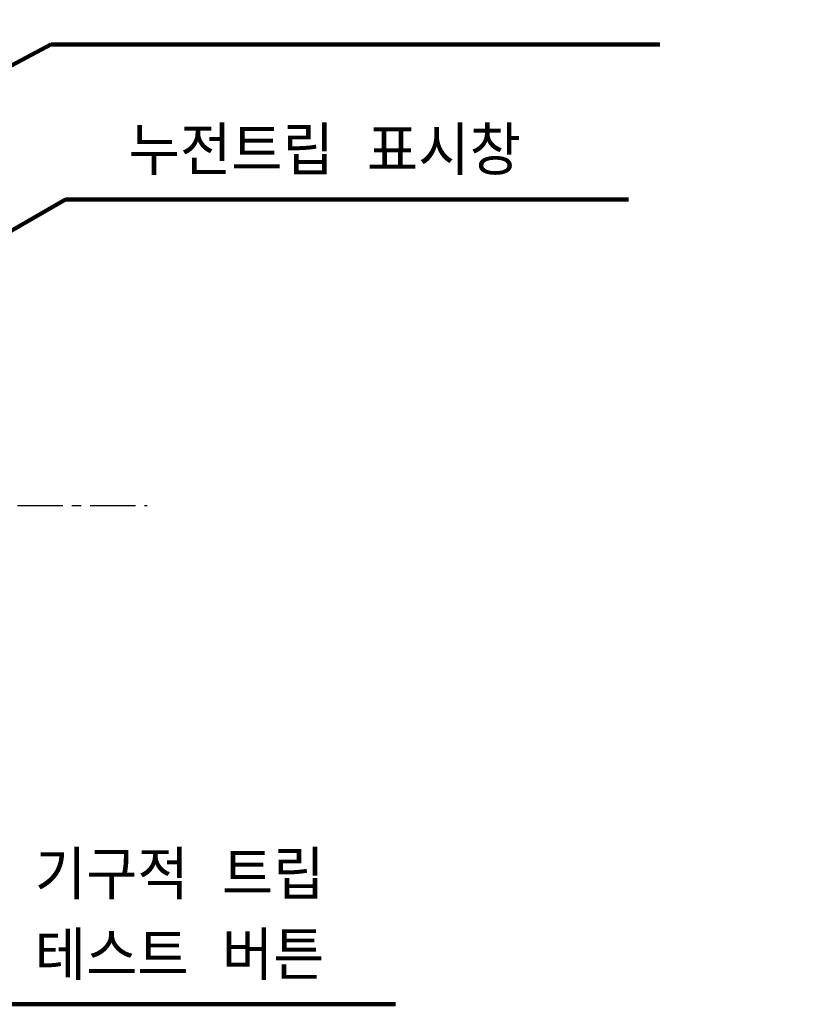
# Model space of a CAD drawing. Extents: x 2148 to 4002, y -907 to 1742.
# Tile 14 of 18: x 3118 to 3182, y 1443 to 1525. Entities that reach past the tile are written whole.
import ezdxf

# ---------------------------------------------------------------- set-up
doc = ezdxf.new("R2010")
doc.units = 0
doc.header["$LTSCALE"] = 3
doc.header["$MEASUREMENT"] = 0
doc.linetypes.add('CENTER', pattern=[2, 1.25, -0.25, 0.25, -0.25])
doc.layers.add('cen', color=1, linetype='CENTER')
doc.layers.add('di', color=3, linetype='CONTINUOUS')
doc.styles.get("Standard").update_dxf_attribs({"font": 'romans.shx', "height": 4, "bigfont": 'ghs.shx'})
doc.dimstyles.get("Standard").update_dxf_attribs({"dimtxt": 0.18, "dimasz": 0.18, "dimexe": 0.18, "dimexo": 0.0625, "dimgap": 0.09, "dimtad": 0, "dimtih": 1, "dimtoh": 1, "dimdec": 4, "dimzin": 0, "dimdsep": 46, "dimtxsty": 'Standard', "dimcen": 0.09, "dimadec": 0, "dimazin": 0, "dimtfac": 1, "dimtdec": 4, "dimtofl": 0, "dimtmove": 0, "dimatfit": 3, "dimfxl": 0, "dimtolj": 1, "dimtzin": 0, "dimarcsym": 0})

msp = doc.modelspace()

# ---------------------------------------------------------------- linework, layer by layer
at = {"layer": 'cen'}
msp.add_line((2980.101, 1484.625), (3128.798, 1484.625), dxfattribs=at)

# ---------------------------------------------------------------- texts
at = {"layer": 'di', "char_height": 4, "attachment_point": 7}
for s, insert in [('누전트립 표시창', (3127.283, 1511.885)), ('기구적 트립 \\P테스트 버튼', (3119.537, 1445.431))]:
    msp.add_mtext(s, dxfattribs=dict(at, insert=insert))

# ---------------------------------------------------------------- leaders
at = {"layer": 'di', "annotation_type": 0, "has_hookline": 1, "hookline_direction": 0}
for points, text_width in [([(3068.217, 1504.202), (3121.815, 1535.176), (3125.015, 1535.176)], 55.289), ([(3069.011, 1495.225), (3120.869, 1522.661), (3124.069, 1522.661)], 45.067), ([(3066.877, 1478.199), (3122.083, 1509.885), (3125.283, 1509.885)], 41.244), ([(3058.711, 1468.625), (3114.337, 1443.431), (3117.537, 1443.431)], 29.778)]:
    msp.add_leader(points, dimstyle='Standard', override={"dimtxt": 4, "dimasz": 3.2, "dimexe": 2, "dimexo": 2, "dimgap": 2, "dimtad": 1, "dimtih": 0, "dimtoh": 0, "dimdec": 2, "dimzin": 8, "dimcen": 0, "dimclrd": 256, "dimclre": 256, "dimclrt": 256, "dimadec": 2, "dimazin": 2, "dimtfac": 0.6, "dimtdec": 2, "dimtofl": 1, "dimtzin": 8, "dimlwd": 65535, "dimlwe": 65535, "dimarcsym": 1}, dxfattribs=dict(at, text_width=text_width))

doc.saveas('drawing.dxf')
